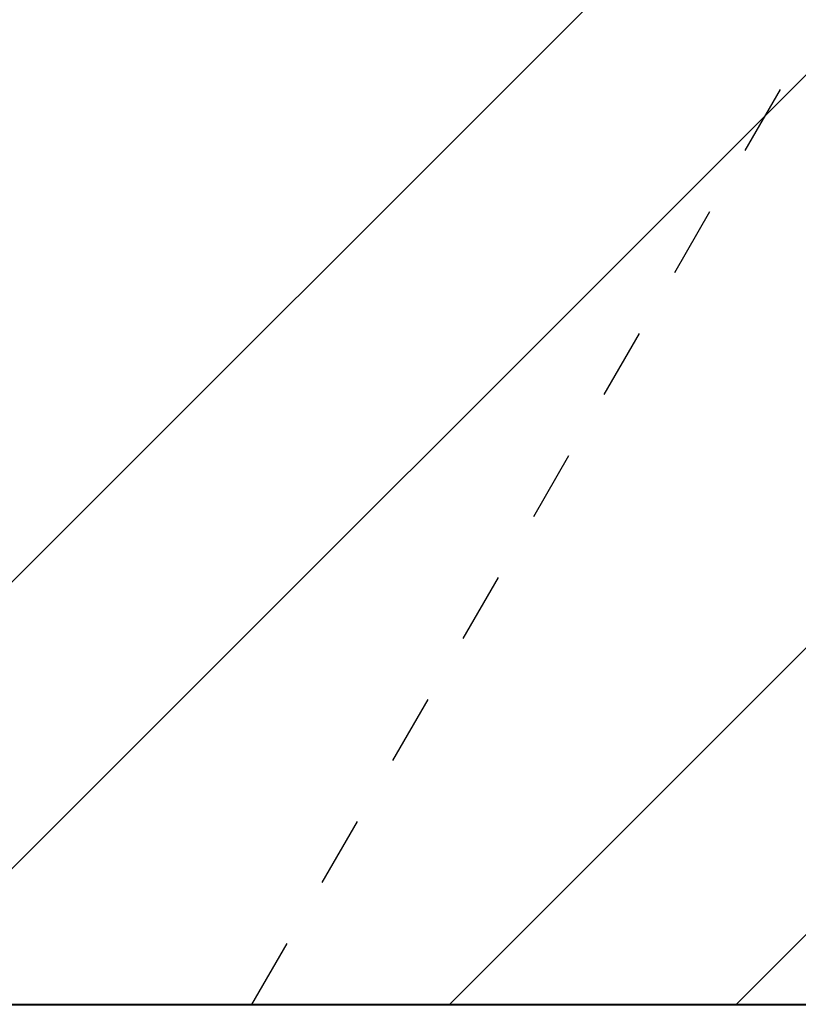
# Model space of a CAD drawing. Header units: metres. Extents: x -138 to 797, y -50 to 519.
# Tile 251 of 256: x 110.6 to 111.71, y 430.21 to 431.61. Entities that reach past the tile are written whole.
import ezdxf

# ---------------------------------------------------------------- set-up
doc = ezdxf.new("R2010")
doc.units = ezdxf.units.M
doc.header["$MEASUREMENT"] = 0
doc.linetypes.add('Wisdot2', pattern=[0.125, 0.0625, -0.0625])
for name, color, linetype, lineweight in [('B_DETAIL', 7, 'Continuous', 18), ('B_DETAIL_HIDDEN', 7, 'Wisdot2', 25), ('B_DETAIL_OBJ', 7, 'Continuous', 40)]:
    doc.layers.add(name, color=color, linetype=linetype, lineweight=lineweight)

# ---------------------------------------------------------------- blocks, each defined once
blk = doc.blocks.new('*U739')
at = {"layer": 'B_DETAIL'}
h = blk.add_hatch(dxfattribs=at)
h.set_pattern_fill('ANSI32', color=256, scale=2.30116)
h.set_pattern_definition([(45, (249.9776, 136.9638), (-0.610187, 0.610187), []), (45, (250.3844, 136.9638), (-0.610187, 0.610187), [])])
edge = h.paths.add_edge_path()
edge.add_line((225.8169, 166.3023), (223.3229, 166.3023))
edge.add_line((223.3229, 166.3023), (223.3229, 163.3743))
edge.add_line((223.3229, 163.3743), (225.8169, 163.3743))
edge.add_line((225.8169, 163.3743), (225.8165, 164.1077))
edge.add_arc((225.5033, 164.1074), 0.3133, 0.0543, 142.0592)
edge.add_line((225.2562, 164.3), (225.19, 164.1074))
edge.add_arc((224.8871, 164.2115), 0.3202, 161.0296, 341.0296, ccw=False)
edge.add_line((224.5843, 164.3156), (224.9709, 165.4405))
edge.add_arc((225.2738, 165.3364), 0.3202, -7.1384, 161.0296, ccw=False)
edge.add_line((225.5916, 165.2966), (226.0906, 165.2966))
edge.add_line((226.0906, 165.2966), (226.1797, 165.3889))
edge.add_line((226.1797, 165.3889), (226.1797, 165.9363))
edge.add_line((226.1797, 165.9363), (225.8169, 166.3023))
at = {"layer": 'B_DETAIL_HIDDEN'}
blk.add_line((223.7626, 163.3743), (225.0675, 165.6345), dxfattribs=at)
at = {"layer": 'B_DETAIL_OBJ', "flags": 128}
blk.add_lwpolyline([(223.3229, 166.3023), (223.3229, 163.3743), (225.8169, 163.3743), (225.8165, 164.1074, 0.713683), (225.2562, 164.3)], format="xyb", dxfattribs=at)

msp = doc.modelspace()

# ---------------------------------------------------------------- block references
msp.add_blockref('*U739', (-112.8286, 266.8387))

doc.saveas('drawing.dxf')
